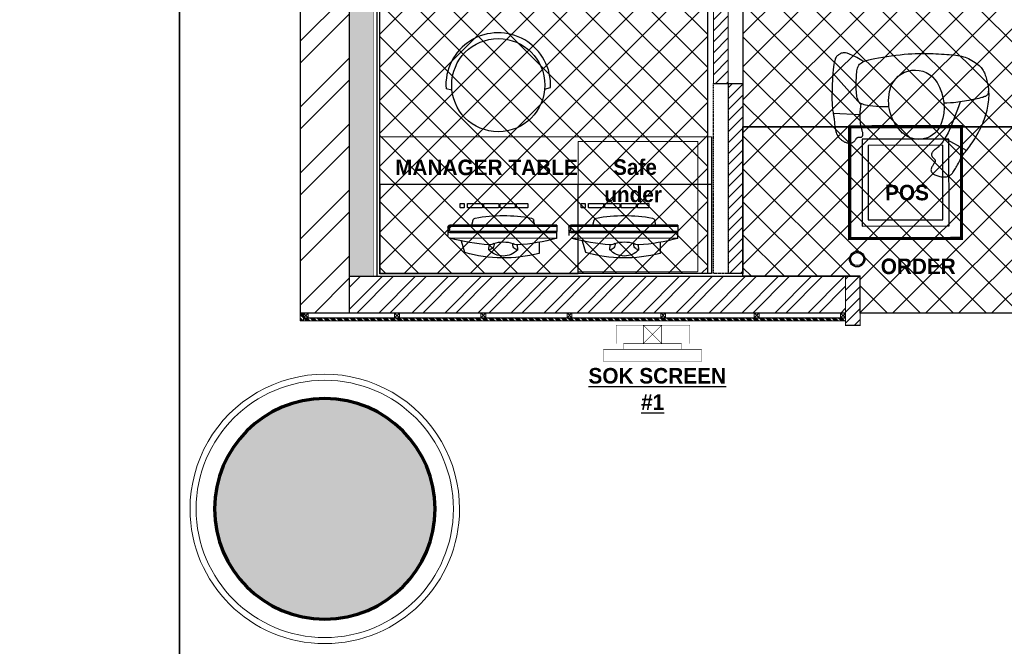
# Model space of a CAD drawing. Header units: millimetres. Extents: x -115221 to 194496, y -122556 to 375476.
# Tile 113 of 169: x 99043 to 103062, y 20191 to 22749. Entities that reach past the tile are written whole.
import ezdxf
from ezdxf import colors
from ezdxf.entities.mleader import LeaderData, LeaderLine
from ezdxf.math import Vec2, Vec3

# ---------------------------------------------------------------- set-up
doc = ezdxf.new("R2010")
doc.units = ezdxf.units.MM
for name, pattern in [('CONTINOUS', [0]), ('DASHED2', [0.375, 0.25, -0.125]), ('L1-1 08-30-2012$0$HIDDENX2', [0.75, 0.5, -0.25])]:
    doc.linetypes.add(name, pattern=pattern)
for name, color, linetype, lineweight in [('Ceiling', 6, 'Continuous', 13), ('DRAINAGE TEXT', 6, 'Continuous', 0), ('PARTITION LAYOUT', 36, 'CONTINOUS', 18)]:
    doc.layers.add(name, color=color, linetype=linetype, lineweight=lineweight)
for name, color, linetype in [('FUR R0', 8, 'Continuous'), ('WWDS CEILING', 8, 'Continuous'), ('WWDS FURNITURE LAYOUT', 8, 'Continuous')]:
    doc.layers.add(name, color=color, linetype=linetype)
doc.styles.add('ATTR', font='romans.shx', dxfattribs={"width": 0.8, "height": 0.699999})
doc.styles.add('har', font='GOTHICB.TTF')
doc.styles.get("Standard").update_dxf_attribs({"font": 'arial.ttf'})
pattern_1 = [(315.0047824, (-1707085.583, -2849989.469), (13.46925978, 13.47150849), []), (315.0047824, (-1707085.583, -2849993.959), (13.46925978, 13.47150849), []), (315.0047824, (-1707085.582, -2849998.449), (13.46925978, 13.47150849), []), (315.0047824, (-1707085.582, -2850002.94), (13.46925978, 13.47150849), [])]
pattern_2 = [(45, (-1707285.6, -2853039.39), (-67.351921, 67.351921), []), (135, (-1707285.6, -2853039.39), (-67.351921, -67.351921), [])]

# ---------------------------------------------------------------- blocks, each defined once
blk = doc.blocks.new('NIA_Break Line w Scale - 1-100-21829179-F_B-13 PLAN')
at = {"layer": 'FUR R0'}
for p, q in [((13290.8, 266.7), (7150.8, 266.7)), ((7150.8, 266.7), (13290.8, 266.7))]:
    blk.add_line(p, q, dxfattribs=at)
blk = doc.blocks.new('Person 8 Man Standing PV')
for p, q in [((-4.12, 10.99), (-3.78, 11.1)), ((-3.78, 11.1), (-3.43, 11.2)), ((-3.43, 11.2), (-3.09, 11.29)), ((-3.09, 11.29), (-2.75, 11.36)), ((-2.75, 11.36), (-2.42, 11.43)), ((-2.42, 11.43), (-2.09, 11.48)), ((-2.09, 11.48), (-1.76, 11.53)), ((-1.76, 11.53), (-1.43, 11.57)), ((-1.43, 11.57), (-1.11, 11.6)), ((-1.11, 11.6), (-0.78, 11.62)), ((-0.8, 11.13), (-0.86, 11.03)), ((-0.75, 11.22), (-0.8, 11.13)), ((-0.78, 11.62), (-0.45, 11.61)), ((-0.69, 11.29), (-0.75, 11.22)), ((-0.62, 11.35), (-0.69, 11.29)), ((-0.56, 11.4), (-0.62, 11.35)), ((-0.48, 11.44), (-0.56, 11.4)), ((-0.4, 11.47), (-0.48, 11.44)), ((-0.45, 11.61), (-0.08, 11.54)), ((-0.31, 11.49), (-0.4, 11.47)), ((-0.21, 11.51), (-0.31, 11.49)), ((-0.1, 11.52), (-0.21, 11.51)), ((0.03, 11.52), (-0.1, 11.52)), ((-0.08, 11.54), (-0.04, 11.52)), ((0.16, 11.52), (0.03, 11.52)), ((0.31, 11.52), (0.16, 11.52)), ((0.47, 11.5), (0.31, 11.52)), ((0.63, 11.48), (0.47, 11.5)), ((0.82, 11.46), (0.63, 11.48)), ((1.01, 11.42), (0.82, 11.46)), ((1.21, 11.38), (1.01, 11.42)), ((1.43, 11.33), (1.21, 11.38)), ((1.65, 11.28), (1.43, 11.33)), ((1.87, 11.22), (1.65, 11.28)), ((2.09, 11.15), (1.87, 11.22)), ((2.31, 11.09), (2.09, 11.15)), ((2.52, 11.01), (2.31, 11.09)), ((-7.67, 9.31), (-7.33, 9.52)), ((-7.33, 9.52), (-6.98, 9.72)), ((-6.98, 9.72), (-6.62, 9.91)), ((-6.62, 9.91), (-6.26, 10.1)), ((-6.26, 10.1), (-5.91, 10.28)), ((-5.91, 10.28), (-5.55, 10.44)), ((-5.55, 10.44), (-5.19, 10.6)), ((-5.19, 10.6), (-4.83, 10.74)), ((-4.83, 10.74), (-4.48, 10.87)), ((-4.48, 10.87), (-4.12, 10.99)), ((-1.24, 9.72), (-1.31, 9.42)), ((-1.18, 9.99), (-1.24, 9.72)), ((-1.12, 10.23), (-1.18, 9.99)), ((-1.07, 10.44), (-1.12, 10.23)), ((-1.02, 10.62), (-1.07, 10.44)), ((-0.96, 10.78), (-1.02, 10.62)), ((-0.91, 10.91), (-0.96, 10.78)), ((-0.86, 11.03), (-0.91, 10.91)), ((2.72, 10.94), (2.52, 11.01)), ((2.91, 10.86), (2.72, 10.94)), ((3.09, 10.78), (2.91, 10.86)), ((3.26, 10.69), (3.09, 10.78)), ((3.42, 10.59), (3.26, 10.69)), ((3.58, 10.48), (3.42, 10.59)), ((3.74, 10.35), (3.58, 10.48)), ((3.9, 10.2), (3.74, 10.35)), ((4.06, 10.03), (3.9, 10.2)), ((4.23, 9.84), (4.06, 10.03)), ((4.4, 9.62), (4.23, 9.84)), ((4.57, 9.39), (4.4, 9.62)), ((-9.73, 7.85), (-9.59, 7.96)), ((-9.59, 7.96), (-9.44, 8.08)), ((-9.53, 8.01), (-7.59, 4.55)), ((-9.44, 8.08), (-9.27, 8.21)), ((-9.27, 8.21), (-9.07, 8.36)), ((-9.07, 8.36), (-8.84, 8.53)), ((-8.84, 8.53), (-8.58, 8.71)), ((-8.58, 8.71), (-8.3, 8.9)), ((-8.3, 8.9), (-7.99, 9.1)), ((-7.99, 9.1), (-7.67, 9.31)), ((-1.57, 8.02), (-1.63, 7.66)), ((-1.5, 8.39), (-1.57, 8.02)), ((-1.44, 8.75), (-1.5, 8.39)), ((-1.37, 9.1), (-1.44, 8.75)), ((-1.31, 9.42), (-1.37, 9.1)), ((4.73, 9.14), (4.57, 9.39)), ((4.89, 8.88), (4.73, 9.14)), ((5.04, 8.61), (4.89, 8.88)), ((5.18, 8.34), (5.04, 8.61)), ((5.3, 8.06), (5.18, 8.34)), ((5.4, 7.78), (5.3, 8.06)), ((-12.42, 6.23), (-12.23, 6.34)), ((-12.23, 6.34), (-12.03, 6.46)), ((-12.03, 6.46), (-11.81, 6.58)), ((-11.81, 6.58), (-11.59, 6.7)), ((-11.59, 6.7), (-11.36, 6.82)), ((-11.36, 6.82), (-11.13, 6.95)), ((-11.13, 6.95), (-10.9, 7.07)), ((-10.9, 7.07), (-10.68, 7.2)), ((-10.68, 7.2), (-10.48, 7.31)), ((-10.48, 7.31), (-10.3, 7.43)), ((-10.3, 7.43), (-10.14, 7.53)), ((-10.14, 7.53), (-9.99, 7.64)), ((-9.99, 7.64), (-9.86, 7.74)), ((-9.86, 7.74), (-9.73, 7.85)), ((-2.55, 6.7), (-3.94, 6.2)), ((-1.75, 6.98), (-2.55, 6.7)), ((-1.8, 6.63), (-1.84, 6.29)), ((-1.75, 6.96), (-1.8, 6.63)), ((-1.69, 7.3), (-1.75, 6.96)), ((-1.63, 7.66), (-1.69, 7.3)), ((5.49, 7.5), (5.4, 7.78)), ((5.57, 7.22), (5.49, 7.5)), ((5.63, 6.92), (5.57, 7.22)), ((5.68, 6.62), (5.63, 6.92)), ((5.73, 6.3), (5.68, 6.62)), ((-13.76, 4.66), (-13.74, 4.81)), ((-13.74, 4.81), (-13.71, 4.95)), ((-13.71, 4.95), (-13.66, 5.08)), ((-13.66, 5.08), (-13.61, 5.2)), ((-13.61, 5.2), (-13.54, 5.32)), ((-13.54, 5.32), (-13.46, 5.42)), ((-13.46, 5.42), (-13.37, 5.53)), ((-13.37, 5.53), (-13.27, 5.63)), ((-13.27, 5.63), (-13.16, 5.73)), ((-13.16, 5.73), (-13.04, 5.82)), ((-13.04, 5.82), (-12.9, 5.92)), ((-12.9, 5.92), (-12.75, 6.02)), ((-12.75, 6.02), (-12.59, 6.13)), ((-12.59, 6.13), (-12.42, 6.23)), ((-7.25, 4.75), (-7.69, 4.49)), ((-6.69, 5.05), (-7.25, 4.75)), ((-5.97, 5.38), (-6.69, 5.05)), ((-5.07, 5.76), (-5.97, 5.38)), ((-3.94, 6.2), (-5.07, 5.76)), ((-1.94, 4.87), (-1.95, 4.37)), ((-1.91, 5.44), (-1.94, 4.87)), ((-1.88, 5.91), (-1.91, 5.44)), ((-1.84, 6.29), (-1.88, 5.91)), ((5.77, 5.96), (5.73, 6.3)), ((5.8, 5.61), (5.77, 5.96)), ((5.84, 5.23), (5.8, 5.61)), ((5.87, 4.83), (5.84, 5.23)), ((5.9, 4.42), (5.87, 4.83)), ((-13.77, 4.49), (-13.76, 4.66)), ((-13.76, 4.31), (-13.77, 4.49)), ((-13.75, 4.12), (-13.76, 4.31)), ((-13.73, 3.94), (-13.75, 4.12)), ((-13.7, 3.75), (-13.73, 3.94)), ((-13.66, 3.57), (-13.7, 3.75)), ((-13.61, 3.39), (-13.66, 3.57)), ((-13.56, 3.23), (-13.61, 3.39)), ((-13.51, 3.08), (-13.56, 3.23)), ((-9.12, 3.29), (-9.25, 3.14)), ((-8.98, 3.45), (-9.12, 3.29)), ((-8.8, 3.63), (-8.98, 3.45)), ((-8.6, 3.82), (-8.8, 3.63)), ((-8.35, 4.03), (-8.6, 3.82)), ((-8.05, 4.25), (-8.35, 4.03)), ((-7.69, 4.49), (-8.05, 4.25)), ((5.92, 3.99), (5.9, 4.42)), ((5.95, 3.54), (5.92, 3.99)), ((5.97, 3.09), (5.95, 3.54)), ((-13.45, 2.95), (-13.51, 3.08)), ((-13.39, 2.84), (-13.45, 2.95)), ((-13.33, 2.73), (-13.39, 2.84)), ((-13.26, 2.64), (-13.33, 2.73)), ((-13.19, 2.57), (-13.26, 2.64)), ((-13.12, 2.5), (-13.19, 2.57)), ((-13.04, 2.44), (-13.12, 2.5)), ((-12.97, 2.4), (-13.04, 2.44)), ((-12.89, 2.36), (-12.97, 2.4)), ((-12.81, 2.33), (-12.89, 2.36)), ((-12.72, 2.32), (-12.81, 2.33)), ((-12.64, 2.31), (-12.72, 2.32)), ((-12.55, 2.32), (-12.64, 2.31)), ((-12.45, 2.34), (-12.55, 2.32)), ((-12.36, 2.37), (-12.45, 2.34)), ((-12.26, 2.41), (-12.36, 2.37)), ((-12.15, 2.47), (-12.26, 2.41)), ((-12.05, 2.53), (-12.15, 2.47)), ((-11.94, 2.59), (-12.05, 2.53)), ((-11.84, 2.66), (-11.94, 2.59)), ((-11.74, 2.73), (-11.84, 2.66)), ((-11.64, 2.79), (-11.74, 2.73)), ((-11.55, 2.85), (-11.64, 2.79)), ((-11.47, 2.89), (-11.55, 2.85)), ((-11.4, 2.93), (-11.47, 2.89)), ((-11.33, 2.96), (-11.4, 2.93)), ((-11.26, 2.98), (-11.33, 2.96)), ((-11.2, 2.98), (-11.26, 2.98)), ((-11.15, 2.98), (-11.2, 2.98)), ((-11.09, 2.97), (-11.15, 2.98)), ((-11.04, 2.95), (-11.09, 2.97)), ((-10.99, 2.91), (-11.04, 2.95)), ((-10.94, 2.87), (-10.99, 2.91)), ((-10.89, 2.83), (-10.94, 2.87)), ((-10.84, 2.77), (-10.89, 2.83)), ((-10.78, 2.72), (-10.84, 2.77)), ((-10.73, 2.67), (-10.78, 2.72)), ((-10.68, 2.61), (-10.73, 2.67)), ((-10.62, 2.56), (-10.68, 2.61)), ((-10.56, 2.52), (-10.62, 2.56)), ((-10.5, 2.48), (-10.56, 2.52)), ((-10.43, 2.44), (-10.5, 2.48)), ((-10.37, 2.42), (-10.43, 2.44)), ((-10.3, 2.4), (-10.37, 2.42)), ((-10.23, 2.39), (-10.3, 2.4)), ((-10.16, 2.39), (-10.23, 2.39)), ((-10.09, 2.4), (-10.16, 2.39)), ((-10.02, 2.42), (-10.09, 2.4)), ((-9.94, 2.45), (-10.02, 2.42)), ((-9.87, 2.49), (-9.94, 2.45)), ((-9.79, 2.54), (-9.87, 2.49)), ((-9.71, 2.61), (-9.79, 2.54)), ((-9.63, 2.68), (-9.71, 2.61)), ((-9.54, 2.78), (-9.63, 2.68)), ((-9.45, 2.88), (-9.54, 2.78)), ((-9.35, 3), (-9.45, 2.88)), ((-9.25, 3.14), (-9.35, 3)), ((5.99, 2.64), (5.97, 3.09)), ((6, 2.18), (5.99, 2.64)), ((6.02, 1.72), (6, 2.18)), ((6.02, 1.25), (6.02, 1.72)), ((6, -0.24), (6.02, 0.28)), ((6.02, 0.77), (6.02, 1.25)), ((6.02, 0.28), (6.02, 0.77)), ((5.88, -1.98), (5.93, -1.36)), ((5.93, -1.36), (5.97, -0.78)), ((5.97, -0.78), (6, -0.24)), ((5.72, -3.33), (5.81, -2.64)), ((5.81, -2.64), (5.88, -1.98)), ((-2.56, -4.42), (-2.55, -4.86)), ((5.53, -4.74), (5.63, -4.04)), ((5.63, -4.04), (5.72, -3.33)), ((-2.55, -4.86), (-2.52, -5.71)), ((-2.52, -5.71), (-2.48, -6.42)), ((5.2, -6.67), (5.31, -6.07)), ((5.31, -6.07), (5.42, -5.42)), ((5.42, -5.42), (5.53, -4.74)), ((-2.48, -6.42), (-2.43, -7)), ((-2.43, -7), (-2.37, -7.47)), ((-2.37, -7.47), (-2.32, -7.85)), ((-2.32, -7.85), (-2.25, -8.16)), ((4.87, -8.04), (4.98, -7.66)), ((4.98, -7.66), (5.09, -7.2)), ((5.09, -7.2), (5.2, -6.67)), ((-7.45, -9.47), (-7.43, -9.42)), ((-7.43, -9.42), (-7.41, -9.37)), ((-7.41, -9.37), (-7.4, -9.32)), ((-7.4, -8.96), (-7.38, -8.91)), ((-7.4, -9.03), (-7.4, -8.96)), ((-7.39, -9.09), (-7.4, -9.03)), ((-7.4, -9.32), (-7.39, -9.26)), ((-7.39, -8.85), (-7.37, -8.8)), ((-7.38, -8.91), (-7.39, -8.85)), ((-7.39, -9.15), (-7.39, -9.09)), ((-7.39, -9.21), (-7.39, -9.15)), ((-7.39, -9.26), (-7.39, -9.21)), ((-7.37, -8.8), (-7.34, -8.75)), ((-7.34, -8.75), (-7.31, -8.71)), ((-7.31, -8.71), (-7.26, -8.67)), ((-7.26, -8.67), (-7.2, -8.64)), ((-7.2, -8.64), (-7.14, -8.62)), ((-7.14, -8.62), (-7.06, -8.61)), ((-7.06, -8.61), (-6.97, -8.6)), ((-6.97, -8.6), (-6.88, -8.6)), ((-6.88, -8.6), (-6.78, -8.61)), ((-6.78, -8.61), (-6.67, -8.63)), ((-6.67, -8.63), (-6.55, -8.66)), ((-6.55, -8.66), (-6.41, -8.69)), ((-6.41, -8.69), (-6.26, -8.73)), ((-6.26, -8.73), (-6.1, -8.77)), ((-6.1, -8.77), (-5.91, -8.81)), ((-5.91, -8.81), (-5.71, -8.86)), ((-5.71, -8.86), (-5.48, -8.91)), ((-5.48, -8.91), (-5.22, -8.96)), ((-5.22, -8.96), (-4.9, -9)), ((-4.9, -9), (-4.5, -9.03)), ((-4.5, -9.03), (-4, -9.03)), ((-4, -9.03), (-3.35, -9.01)), ((-3.55, -13.36), (-3.77, -9.02)), ((-3.35, -9.01), (-2.55, -8.95)), ((-2.55, -8.95), (-2.01, -8.89)), ((-2.25, -8.16), (-2.19, -8.4)), ((-2.19, -8.4), (-2.13, -8.61)), ((-2.17, -8.91), (2.88, -13.39)), ((-2.13, -8.61), (-2.07, -8.77)), ((-2.07, -8.77), (-2.01, -8.91)), ((-2.01, -8.91), (-1.94, -9.01)), ((-1.94, -9.01), (-1.87, -9.1)), ((-1.87, -9.1), (-1.8, -9.17)), ((-1.8, -9.17), (-1.72, -9.23)), ((-1.72, -9.23), (-1.64, -9.28)), ((-1.64, -9.28), (-1.56, -9.33)), ((-1.56, -9.33), (-1.46, -9.38)), ((-1.46, -9.38), (-1.35, -9.43)), ((-1.35, -9.43), (-1.22, -9.47)), ((3.46, -9.51), (3.66, -9.46)), ((3.66, -9.46), (3.84, -9.39)), ((3.84, -9.39), (4.01, -9.32)), ((4.01, -9.32), (4.16, -9.23)), ((4.16, -9.23), (4.29, -9.12)), ((4.29, -9.12), (4.42, -8.98)), ((4.42, -8.98), (4.54, -8.82)), ((4.54, -8.82), (4.66, -8.61)), ((4.66, -8.61), (4.77, -8.35)), ((4.72, -8.47), (4.9, -8.77)), ((4.77, -8.35), (4.87, -8.04)), ((4.9, -8.77), (5.37, -9.59)), ((-8.36, -10.63), (-8.34, -10.53)), ((-8.36, -10.73), (-8.36, -10.63)), ((-8.36, -10.84), (-8.36, -10.73)), ((-8.34, -10.94), (-8.36, -10.84)), ((-8.34, -10.53), (-8.32, -10.44)), ((-8.32, -11.05), (-8.34, -10.94)), ((-8.32, -10.44), (-8.29, -10.34)), ((-8.29, -10.34), (-8.26, -10.25)), ((-8.26, -10.25), (-8.21, -10.17)), ((-8.21, -10.17), (-8.16, -10.09)), ((-8.16, -10.09), (-8.1, -10.02)), ((-8.1, -10.02), (-8.04, -9.96)), ((-8.04, -9.96), (-7.97, -9.9)), ((-7.97, -9.9), (-7.9, -9.84)), ((-7.9, -9.84), (-7.82, -9.79)), ((-7.82, -9.79), (-7.75, -9.74)), ((-7.75, -9.74), (-7.68, -9.7)), ((-7.68, -9.7), (-7.62, -9.65)), ((-7.62, -9.65), (-7.56, -9.61)), ((-7.56, -9.61), (-7.52, -9.56)), ((-7.52, -9.56), (-7.48, -9.52)), ((-7.48, -9.52), (-7.45, -9.47)), ((-1.22, -9.47), (-1.07, -9.51)), ((-1.07, -9.51), (-0.88, -9.55)), ((-0.88, -9.55), (-0.67, -9.58)), ((-0.67, -9.58), (-0.41, -9.61)), ((-0.41, -9.61), (-0.11, -9.63)), ((-0.11, -9.63), (0.22, -9.65)), ((0.22, -9.65), (0.58, -9.66)), ((0.58, -9.66), (0.95, -9.66)), ((0.95, -9.66), (1.33, -9.66)), ((1.33, -9.66), (1.7, -9.65)), ((1.7, -9.65), (2.06, -9.64)), ((2.06, -9.64), (2.4, -9.63)), ((2.4, -9.63), (2.71, -9.61)), ((2.71, -9.61), (2.98, -9.58)), ((2.98, -9.58), (3.23, -9.55)), ((3.23, -9.55), (3.46, -9.51)), ((5.37, -9.59), (5.7, -10.24)), ((5.7, -10.24), (5.92, -10.73)), ((5.92, -10.73), (6.05, -11.11)), ((-8.3, -11.16), (-8.32, -11.05)), ((-8.26, -11.26), (-8.3, -11.16)), ((-8.22, -11.37), (-8.26, -11.26)), ((-8.17, -11.48), (-8.22, -11.37)), ((-8.12, -11.58), (-8.17, -11.48)), ((-8.06, -11.69), (-8.12, -11.58)), ((-8, -11.8), (-8.06, -11.69)), ((-7.93, -11.9), (-8, -11.8)), ((-7.86, -12), (-7.93, -11.9)), ((-7.78, -12.1), (-7.86, -12)), ((-7.69, -12.2), (-7.78, -12.1)), ((-7.59, -12.3), (-7.69, -12.2)), ((-7.49, -12.39), (-7.59, -12.3)), ((-7.38, -12.48), (-7.49, -12.39)), ((-7.26, -12.57), (-7.38, -12.48)), ((-7.13, -12.65), (-7.26, -12.57)), ((5.71, -12.62), (5.62, -12.71)), ((5.79, -12.52), (5.71, -12.62)), ((5.87, -12.42), (5.79, -12.52)), ((5.93, -12.31), (5.87, -12.42)), ((5.99, -12.19), (5.93, -12.31)), ((6.04, -12.06), (5.99, -12.19)), ((6.08, -11.92), (6.04, -12.06)), ((6.05, -11.11), (6.12, -11.39)), ((6.11, -11.77), (6.08, -11.92)), ((6.13, -11.6), (6.11, -11.77)), ((6.12, -11.39), (6.13, -11.6)), ((-6.99, -12.73), (-7.13, -12.65)), ((-6.84, -12.8), (-6.99, -12.73)), ((-6.67, -12.87), (-6.84, -12.8)), ((-6.48, -12.93), (-6.67, -12.87)), ((-6.28, -12.98), (-6.48, -12.93)), ((-6.07, -13.03), (-6.28, -12.98)), ((-5.83, -13.06), (-6.07, -13.03)), ((-5.59, -13.1), (-5.83, -13.06)), ((-5.35, -13.12), (-5.59, -13.1)), ((-5.11, -13.15), (-5.35, -13.12)), ((-4.87, -13.17), (-5.11, -13.15)), ((-4.65, -13.19), (-4.87, -13.17)), ((-4.43, -13.21), (-4.65, -13.19)), ((-4.24, -13.24), (-4.43, -13.21)), ((-4.06, -13.26), (-4.24, -13.24)), ((-3.9, -13.29), (-4.06, -13.26)), ((-3.74, -13.32), (-3.9, -13.29)), ((-3.58, -13.35), (-3.74, -13.32)), ((-3.42, -13.38), (-3.58, -13.35)), ((-3.25, -13.41), (-3.42, -13.38)), ((-3.07, -13.44), (-3.25, -13.41)), ((-2.88, -13.47), (-3.07, -13.44)), ((-2.66, -13.49), (-2.88, -13.47)), ((-2.42, -13.51), (-2.66, -13.49)), ((-2.15, -13.53), (-2.42, -13.51)), ((-1.83, -13.54), (-2.15, -13.53)), ((-1.47, -13.55), (-1.83, -13.54)), ((-1.07, -13.55), (-1.47, -13.55)), ((-0.6, -13.55), (-1.07, -13.55)), ((-0.08, -13.54), (-0.6, -13.55)), ((0.49, -13.52), (-0.08, -13.54)), ((1.08, -13.5), (0.49, -13.52)), ((1.68, -13.47), (1.08, -13.5)), ((2.28, -13.44), (1.68, -13.47)), ((2.85, -13.39), (2.28, -13.44)), ((3.38, -13.35), (2.85, -13.39)), ((3.85, -13.29), (3.38, -13.35)), ((4.25, -13.24), (3.85, -13.29)), ((4.58, -13.18), (4.25, -13.24)), ((4.86, -13.11), (4.58, -13.18)), ((5.08, -13.04), (4.86, -13.11)), ((5.25, -12.96), (5.08, -13.04)), ((5.4, -12.88), (5.25, -12.96)), ((5.52, -12.8), (5.4, -12.88)), ((5.62, -12.71), (5.52, -12.8))]:
    blk.add_line(p, q)
for centre, radius, start, end in [((-3.93, 0.36), 3.82, 109.3675, 222.8739), ((-2.64, -3.33), 7.73, 58.8919, 109.3675), ((-0.77, -0.24), 4.13, 286.3643, 58.8919), ((-1.59, 2.54), 7.02, 222.8739, 286.3643)]:
    blk.add_arc(centre, radius, start, end)
at = {"style": 'ATTR', "width": 0.8, "flags": 9}
blk.add_attdef('ESTCODE', (0, 0), '', height=0.00629, dxfattribs=at)
blk = doc.blocks.new('CHAIR')
at = {"layer": 'FUR R0'}
for p, q in [((-7.22, 7.96), (-7.47, 8.98)), ((-7.22, -7.96), (-7.47, -8.98))]:
    blk.add_line(p, q, dxfattribs=at)
blk.add_circle((-8, 0), 8, dxfattribs=at)
blk.add_arc((-8, 0), 9, 86.5962, 273.4038, dxfattribs=at)
blk = doc.blocks.new('pc1')
for p, q in [((-15103.64, 8174.24), (-15108.17, 8157.68)), ((-15102.79, 8174.01), (-15107.33, 8157.45)), ((-15101.59, 8173.71), (-15103.64, 8174.24)), ((-15102.57, 8173.91), (-15107.09, 8157.42)), ((-15101.81, 8173.78), (-15106.37, 8157.15)), ((-15101.72, 8173.67), (-15106.22, 8157.25)), ((-15101.59, 8173.71), (-15106.14, 8157.09)), ((-15104.99, 8171.71), (-15106.73, 8172.15)), ((-15102.52, 8170.31), (-15101.8, 8169.9)), ((-15107.07, 8168.69), (-15106.33, 8168.44)), ((-15108.3, 8164.2), (-15107.54, 8164.05)), ((-15109.76, 8160.6), (-15108.11, 8159.59)), ((-15105.21, 8160.5), (-15104.39, 8160.48)), ((-15106.53, 8156.87), (-15107.83, 8157.23)), ((-15106.46, 8157.09), (-15106.92, 8157.22))]:
    blk.add_line(p, q)
for points in [[(-15099.92, 8166.59), (-15099.47, 8168.23, 0.414214), (-15099.52, 8168.31), (-15100.05, 8168.45, 0.414214), (-15100.13, 8168.41), (-15100.58, 8166.77, 0.414214), (-15100.54, 8166.69), (-15100, 8166.55, 0.414214)], [(-15100.63, 8164.03), (-15100.02, 8166.23, 0.414214), (-15100.06, 8166.31), (-15100.6, 8166.46, 0.414214), (-15100.68, 8166.41), (-15101.28, 8164.21, 0.414214), (-15101.24, 8164.13), (-15100.7, 8163.98, 0.414214)], [(-15101.32, 8161.49), (-15100.72, 8163.7, 0.414214), (-15100.76, 8163.78), (-15101.3, 8163.92, 0.414214), (-15101.37, 8163.88), (-15101.98, 8161.67, 0.414214), (-15101.93, 8161.6), (-15101.4, 8161.45, 0.414214)], [(-15102.01, 8158.96), (-15101.41, 8161.17, 0.414214), (-15101.45, 8161.24), (-15101.99, 8161.39, 0.414214), (-15102.07, 8161.35), (-15102.67, 8159.14, 0.414214), (-15102.63, 8159.06), (-15102.09, 8158.92, 0.414214)], [(-15102.33, 8157.83), (-15102.19, 8158.33, 0.414214), (-15102.23, 8158.41), (-15102.77, 8158.56, 0.414214), (-15102.84, 8158.51), (-15102.98, 8158.01, 0.414214), (-15102.94, 8157.93), (-15102.4, 8157.78, 0.414214)]]:
    blk.add_lwpolyline(points, format="xyb", close=True)
for centre, radius, start, end in [((-15075.46, 8157.62), 32.71, 149.4537, 160.6818), ((-15087.06, 8160.8), 22.7, 150.0051, 180.4996), ((-15126.58, 8171.63), 25.11, 334.3022, 355.0389), ((-15102.03, 8169.5), 0.466, 355.0389, 60.6137), ((-15105.59, 8165.87), 3.18, 117.6696, 211.6715), ((-15111.4, 8167.47), 5.11, 327.3994, 1.9418), ((-15106.23, 8168.5), 0.856, 166.5424, 265.9155), ((-15105.17, 8168.09), 1.21, 163.5507, 202.0011), ((-15107.48, 8163.95), 0.856, 63.4257, 162.7987), ((-15106.36, 8163.75), 1.21, 127.34, 165.7905), ((-15075.46, 8157.62), 32.71, 168.6593, 179.8874), ((-15104.38, 8160.94), 0.466, 268.7275, 334.3022), ((-15106.86, 8157.45), 0.466, 179.8874, 254.6706), ((-15106.86, 8157.45), 0.234, 186.1875, 254.6706), ((-15106.44, 8157.17), 0.311, 254.6706, 344.6706), ((-15106.4, 8157.27), 0.182, 249.7543, 355.0869), ((-15106.44, 8157.17), 0.0791, 254.6706, 344.6706)]:
    blk.add_arc(centre, radius, start, end)
blk = doc.blocks.new('WOODEN BLOCK')
at = {"layer": 'PARTITION LAYOUT', "color": 8, "linetype": 'Continuous', "lineweight": 0, "ltscale": 8}
for p, q in [((1004420.85, -614217.11), (1004419.25, -614218.71)), ((1004419.25, -614217.11), (1004420.85, -614218.71))]:
    blk.add_line(p, q, dxfattribs=at)
blk.add_lwpolyline([(1004419.25, -614217.11), (1004420.85, -614217.11), (1004420.85, -614218.71), (1004419.25, -614218.71)], close=True, dxfattribs=at)
blk = doc.blocks.new('FUR R0')
at = {"layer": 'WWDS FURNITURE LAYOUT'}
h = blk.add_hatch(color=8, dxfattribs=at)
h.dxf.hatch_style = 1
h.paths.add_polyline_path([(-8699.5, -40.1), (-8700, -40.1), (-8700, -5900.5), (-8800, -5900.5), (-8800, 59.9), (-8700.5, 59.9)])
h = blk.add_hatch(dxfattribs=at)
h.set_pattern_fill('ANSI32', color=8, scale=20, angle=180)
h.set_pattern_definition([(225, (1670971.06, 2824817.45), (134.703842, -134.703842), []), (225, (1670881.26, 2824817.45), (134.703842, -134.703842), [])])
h.paths.add_polyline_path([(-8800, -3120.3), (-9000, -3120.3), (-9000, -6050.5), (-8800, -6050.5)])
h = blk.add_hatch(dxfattribs=at)
h.set_pattern_fill('ANSI31', color=8, scale=10)
h.set_pattern_definition([(45, (-1679864.62, -2828044.47), (-22.4506403, 22.4506403), [])])
h.paths.add_polyline_path([(-7253.6, -4332.7), (-7313.6, -4332.7), (-7313.6, -5113.9), (-7253.6, -5113.9)])
h = blk.add_hatch(dxfattribs=at)
h.set_pattern_fill('ANSI31', color=8, scale=10)
h.set_pattern_definition([(45, (-1679804.62, -2828906.25), (-22.4506403, 22.4506403), [])])
h.paths.add_polyline_path([(-7193.6, -5113.9), (-7253.6, -5113.9), (-7253.6, -5888.5), (-7193.6, -5888.5)])
h = blk.add_hatch(dxfattribs=at)
h.set_pattern_fill('ANSI32', color=8, scale=10, angle=180)
h.set_pattern_definition([(225, (1979671.92, 2798471.85), (67.351921, -67.351921), []), (225, (1979627.02, 2798471.85), (67.351921, -67.351921), [])])
h.paths.add_polyline_path([(-6775, -5900.5), (-8800, -5900.5), (-8800, -6050.5), (-6775, -6050.5)])
h = blk.add_hatch(dxfattribs=at)
h.set_pattern_fill('ANSI31', color=8, scale=10)
h.set_pattern_definition([(45, (-1679326.038, -2828969.47), (-22.4506403, 22.4506403), [])])
h.paths.add_polyline_path([(-6715, -5900.5), (-6775, -5900.5), (-6775, -6100.5), (-6715, -6100.5)])
at = {"layer": 'WWDS FURNITURE LAYOUT', "linetype": 'Continuous', "lineweight": 0, "ltscale": 8, "transparency": 33554687}
h = blk.add_hatch(dxfattribs=at)
h.set_pattern_fill('ANSI34', color=8, angle=630.0048)
h.set_pattern_definition(pattern_1)
h.paths.add_polyline_path([(-8999.9, -6050.5), (-8999.9, -6083), (-8987.5, -6083), (-8987.5, -6050.5)])
h = blk.add_hatch(dxfattribs=at)
h.set_pattern_fill('ANSI34', color=8, angle=630.0048)
h.set_pattern_definition(pattern_1)
h.paths.add_polyline_path([(-8987.5, -6083), (-8987.5, -6070.5), (-6775, -6070.5), (-6775, -6083)])
at = {"layer": 'WWDS FURNITURE LAYOUT'}
blk.add_hatch(color=8, dxfattribs=at).paths.add_polyline_path([(-8862.8, -6401.6), (-8937.2, -6401.6), (-9012.1, -6414.4), (-9080.8, -6438), (-9146.1, -6473.4), (-9204.8, -6519), (-9255.1, -6573.7), (-9295.8, -6635.9), (-9325.6, -6704), (-9343.9, -6776), (-9350, -6850.1), (-9343.9, -6924.1), (-9325.6, -6996.2), (-9295.8, -7064.3), (-9255.1, -7126.5), (-9204.8, -7181.2), (-9146.1, -7226.8), (-9080.8, -7262.2), (-9010.5, -7286.3), (-8937.2, -7298.5), (-8862.8, -7298.5), (-8789.5, -7286.3), (-8719.2, -7262.2), (-8653.9, -7226.8), (-8595.2, -7181.2), (-8544.9, -7126.5), (-8504.2, -7064.3), (-8474.4, -6996.2), (-8456.1, -6924.1), (-8450, -6850.1), (-8456.1, -6776), (-8474.4, -6704), (-8504.2, -6635.9), (-8544.9, -6573.7), (-8595.2, -6519), (-8653.9, -6473.4), (-8719.2, -6438), (-8789.5, -6413.8)])
at = {"layer": 'WWDS FURNITURE LAYOUT', "color": 8}
blk.add_lwpolyline([(-7335.4, 604.9), (-7188, 604.9), (-7188, 97.6), (-6841.9, 97.6), (-6841.9, -907.4), (-5212.6, -907.4), (-5212.6, -234.4), (-5074.8, -234.4), (-5074.8, -907.4), (-4040.6, -907.4), (-4040.6, -1045.2), (-6979.7, -1045.2), (-6979.7, -52.1), (-8688, -52.1), (-8688, -3702.7), (-7764.6, -3702.7), (-7764.6, -3840.5), (-8688, -3840.5), (-8688, -5900.5), (-6775, -5900.5)], dxfattribs=at)
for points, const_width in [([(-8699.5, -40.1), (-8700, -40.1), (-8700, -5900.5), (-8800, -5900.5), (-8800, 59.9), (-8700.5, 59.9)], 2), ([(-8800, -3120.3), (-9000, -3120.3), (-9000, -6050.5), (-8800, -6050.5)], 5), ([(-7253.6, -4332.7), (-7313.6, -4332.7), (-7313.6, -5113.9), (-7253.6, -5113.9)], 5), ([(-7193.6, -5113.9), (-7253.6, -5113.9), (-7253.6, -5888.5), (-7193.6, -5888.5)], 5), ([(-6775, -5900.5), (-8800, -5900.5), (-8800, -6050.5), (-6775, -6050.5)], 5), ([(-6715, -5900.5), (-6775, -5900.5), (-6775, -6100.5), (-6715, -6100.5)], 5), ([(-7710.5, -6100.5), (-7710.5, -6175.5), (-7410.5, -6175.5), (-7410.5, -6100.5)], 1), ([(-7600, -6100.5), (-7525, -6100.5), (-7525, -6175.5), (-7600, -6175.5)], 2), ([(-7444, -6175.5), (-7444, -6198.5), (-7681, -6198.5), (-7681, -6175.5)], 2), ([(-7762.5, -6198.5), (-7762.5, -6248.5), (-7362.5, -6248.5), (-7362.5, -6198.5)], 2)]:
    blk.add_lwpolyline(points, close=True, dxfattribs=dict(at, const_width=const_width))
at = {"layer": 'WWDS FURNITURE LAYOUT', "color": 8, "linetype": 'DASHED2', "ltscale": 20}
blk.add_lwpolyline([(-7313.6, -5113.9), (-7253.6, -5113.9), (-7253.6, -5888.5), (-7313.6, -5888.5)], close=True, dxfattribs=at)
at = {"layer": 'WWDS FURNITURE LAYOUT', "color": 8}
for points in [[(-3470, -5289.8), (-3470, -6050.5), (-6715, -6050.5), (-6715, -5900.5), (-7193.6, -5900.5), (-7193.6, -5289.8)], [(-7866, -5526.7), (-8676, -5525.7), (-8676, -5888.5), (-7866, -5888.5)]]:
    blk.add_lwpolyline(points, close=True, dxfattribs=at)
at = {"layer": 'WWDS FURNITURE LAYOUT', "color": 8, "ltscale": 0.5, "const_width": 12.7, "elevation": 0}
blk.add_lwpolyline([(-6301.8, -5289.8), (-6757.8, -5290), (-6757.7, -5746), (-6301.7, -5745.8)], close=True, dxfattribs=at)
at = {"layer": 'WWDS FURNITURE LAYOUT', "color": 8, "ltscale": 50}
blk.add_lwpolyline([(-8676, -5330.5), (-7322, -5331.2), (-7322, -5888.5), (-8676, -5888.5)], close=True, dxfattribs=at)
at = {"layer": 'WWDS FURNITURE LAYOUT', "color": 8, "ltscale": 12, "elevation": -1601.4}
for points in [[(-6352.5, -5340.5), (-6707.1, -5340.6), (-6707, -5695.3), (-6352.4, -5695.2)], [(-6352.5, -5340.5), (-6707.1, -5340.6), (-6707, -5695.3), (-6352.4, -5695.2)], [(-6377.8, -5365.9), (-6681.8, -5366), (-6681.7, -5670), (-6377.7, -5669.9)]]:
    blk.add_lwpolyline(points, close=True, dxfattribs=at)
at = {"layer": 'WWDS FURNITURE LAYOUT', "color": 8, "linetype": 'DASHED2', "lineweight": 0}
blk.add_lwpolyline([(-7377, -5350), (-7865.8, -5349.7), (-7866, -5882.1), (-7377, -5882.4)], close=True, dxfattribs=at)
at = {"layer": 'WWDS FURNITURE LAYOUT', "color": 8, "linetype": 'L1-1 08-30-2012$0$HIDDENX2', "lineweight": 30, "ltscale": 5, "const_width": 5.08}
blk.add_lwpolyline([(-8676, -5525.5), (-7322, -5525.5)], dxfattribs=at)
at = {"layer": 'WWDS FURNITURE LAYOUT', "color": 8, "linetype": 'Continuous', "lineweight": 0, "ltscale": 8, "transparency": 33554687}
for points in [[(-8999.9, -6050.5), (-8999.9, -6083), (-8987.5, -6083), (-8987.5, -6050.5)], [(-8987.5, -6083), (-8987.5, -6070.5), (-6775, -6070.5), (-6775, -6083)]]:
    blk.add_lwpolyline(points, close=True, dxfattribs=at)
at = {"layer": 'WWDS FURNITURE LAYOUT', "color": 8, "ltscale": 3, "transparency": 33554687}
blk.add_lwpolyline([(-6775, -6050.5), (-8987.5, -6050.5), (-8987.5, -6070.5), (-6775, -6070.5)], close=True, dxfattribs=at)
at = {"layer": 'WWDS FURNITURE LAYOUT', "color": 8, "const_width": 2}
for points in [[(-7525, -6175.5), (-7600, -6100.5)], [(-7525, -6100.5), (-7600, -6175.5)]]:
    blk.add_lwpolyline(points, dxfattribs=at)
at = {"layer": 'WWDS FURNITURE LAYOUT', "color": 8, "lineweight": 15}
blk.add_lwpolyline([(-9450, -6850.6, 0.999308), (-8350, -6850.6, 1.000692)], format="xyb", close=True, dxfattribs=at)
at = {"layer": 'WWDS FURNITURE LAYOUT', "color": 8, "ltscale": 12}
for radius in [31.7, 26.6]:
    blk.add_circle((-6727.3, -5830.4, 0), radius, dxfattribs=at)
at = {"layer": 'WWDS FURNITURE LAYOUT', "color": 8, "lineweight": 9}
blk.add_circle((-8900, -6850.2), 525, dxfattribs=at)
at = {"layer": 'WWDS FURNITURE LAYOUT', "color": 8, "lineweight": 70}
for start, end in [(0, 180), (180, 0)]:
    blk.add_arc((-8900, -6850.1), 450, start, end, dxfattribs=at)
at = {"layer": 'WWDS FURNITURE LAYOUT', "color": 8, "rotation": 270}
blk.add_blockref('NIA_Break Line w Scale - 1-100-21829179-F_B-13 PLAN', (-9760, 4417.3), dxfattribs=at)
at = {"layer": 'WWDS FURNITURE LAYOUT', "color": 8, "linetype": 'DASHED2', "xscale": 23.75000000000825, "yscale": 23.75000000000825, "zscale": 23.75000000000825, "rotation": 270.7292639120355}
blk.add_blockref('CHAIR', (-8189.7, -5310.2), dxfattribs=at)
at = {"layer": 'WWDS FURNITURE LAYOUT', "color": 8, "ltscale": 10, "extrusion": (0, 0, -1), "xscale": 25.4759216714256, "yscale": 25.4759216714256, "zscale": -25.4759216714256, "rotation": 89.98102901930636}
blk.add_blockref('Person 8 Man Standing PV', (6484.9, -5144.1, 0), dxfattribs=at)
at = {"layer": 'WWDS FURNITURE LAYOUT', "color": 8, "xscale": -25.33333333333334, "yscale": 25.33333333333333, "zscale": 25.33333333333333, "rotation": 254.6180777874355}
for p in [(-106124.7, 418102.3), (-105630.7, 418102.3)]:
    blk.add_blockref('pc1', p, dxfattribs=at)
at = {"layer": 'WWDS FURNITURE LAYOUT', "color": 8, "linetype": 'Continuous', "lineweight": 0, "transparency": 33554687, "xscale": -12.50000004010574, "yscale": 12.50000004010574, "zscale": 12.50000004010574, "rotation": 270.00478241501}
for p in [(7669794.3, -12560670.2), (7670166.4, -12560670.2, 0), (7670518.5, -12560670), (7670870.6, -12560669.6, 0), (7671252.7, -12560670.1), (7671634.7, -12560669.9, 0), (7671986.8, -12560670.2)]:
    blk.add_blockref('WOODEN BLOCK', p, dxfattribs=at)
at = {"layer": 'WWDS FURNITURE LAYOUT', "color": 8, "style": 'har'}
for s, height, rotation, p in [('MANAGER TABLE', 63.5, 359.9978, (-8613, -5487.6)), ('Safe', 63.33, 359.949, (-7723.6, -5486.4)), ('under', 63.33, 359.949, (-7759.4, -5597.8)), ('POS', 63.33, 0.019, (-6613.2, -5590.5, 0)), ('ORDER', 63.33, 0.0187, (-6630.9, -5891.6, 50.1)), ('%%USOK SCREEN', 63.5, 0, (-7824, -6338.3, 0)), ('%%U#1', 63.5, 0, (-7609.3, -6445.8, 0))]:
    blk.add_text(s, height=height, rotation=rotation, dxfattribs=at).set_placement(p)
blk = doc.blocks.new('A$C2c19c177')
at = {"layer": 'Ceiling', "transparency": 33554687}
h = blk.add_hatch(dxfattribs=at)
h.set_pattern_fill('ANSI37', color=8, scale=30)
h.set_pattern_definition(pattern_2)
h.paths.add_polyline_path([(-5757.4, -7518.1), (-5557.4, -7518.1), (-5557.4, -7717.3), (-5757.4, -7717.3)], flags=16)
h.paths.add_polyline_path([(-7393.6, -8339.7), (-7393.6, -7382.6), (-7375.6, -7382.6), (-7375.6, -6961.9), (-4640.9, -6961.9), (-4640.9, -7118.1), (-2811.5, -7118.1), (-2811.5, -6379.3), (-150, -6379.4), (-150, -6401.3), (-3187.9, -8950.4), (-3610, -8950.5), (-3610, -8339.7)])
h = blk.add_hatch(dxfattribs=at)
h.set_pattern_fill('ANSI37', color=8, scale=30)
h.set_pattern_definition(pattern_2)
h.paths.add_polyline_path([(-8876, -6902.4), (-8002.6, -6902.4), (-8002.6, -7123.6), (-7537.4, -7123.6), (-7537.4, -8938.4), (-8876, -8938.4)])
h = blk.add_hatch(dxfattribs=at)
h.set_pattern_fill('ANSI37', color=8, scale=30)
h.set_pattern_definition(pattern_2)
h.paths.add_polyline_path([(-7393.6, -8339.7), (-3610, -8339.7), (-3610, -9100.4), (-6915, -9100.4), (-6915, -8950.4), (-7393.6, -8950.4)])
at = {"layer": 'Ceiling', "color": 8, "transparency": 33554687}
for points, const_width in [([(-7393.6, -8339.7), (-7393.6, -7382.6), (-7375.6, -7382.6), (-7375.6, -6961.9), (-4640.9, -6961.9), (-4640.9, -7118.1), (-2811.5, -7118.1), (-2811.5, -6379.3), (-150, -6379.4), (-150, -6401.3), (-3187.9, -8950.4), (-3610, -8950.5), (-3610, -8339.7)], 5), ([(-8876, -6902.4), (-8002.6, -6902.4), (-8002.6, -7123.6), (-7537.4, -7123.6), (-7537.4, -8938.4), (-8876, -8938.4)], 5), ([(-7393.6, -8339.7), (-3610, -8339.7), (-3610, -9100.4), (-6915, -9100.4), (-6915, -8950.4), (-7393.6, -8950.4)], 0.5)]:
    blk.add_lwpolyline(points, close=True, dxfattribs=dict(at, const_width=const_width))

msp = doc.modelspace()

# ---------------------------------------------------------------- block references
at = {"layer": 'WWDS CEILING'}
msp.add_blockref('A$C2c19c177', (109388.5, 30652.5), dxfattribs=at)
at = {"layer": 'WWDS FURNITURE LAYOUT'}
msp.add_blockref('FUR R0', (109188.4, 27602.5), dxfattribs=at)

# ---------------------------------------------------------------- next in the draw order: leaders
at = {"layer": 'DRAINAGE TEXT', "color": 250}
ml = msp.add_multileader_mtext('Standard', dxfattribs=at)
ml.set_content('{\\fArial|b1|i0|c0|p34;\\C1;TRAP\\P DOOR}', color=250)
ml.set_leader_properties(color=7)
ml.build(insert=Vec2(0, 0))
ml.multileader.update_dxf_attribs({"dogleg_length": 4.13, "arrow_head_size": 101.6})
ctx = ml.context
ctx.base_point, ctx.char_height, ctx.arrow_head_size, ctx.landing_gap_size, ctx.plane_origin = Vec3(101448.4, 27199.8), 101.6, 101.6, 2.29, Vec3(98826.2, 27990.9)
ctx.text_align_type = 1
notes = []
notes.append((ctx, [(0, (0, 0, 0), (0, 0), (1, 0), 1, [])]))
ctx.mtext.insert, ctx.mtext.width, ctx.mtext.alignment, ctx.mtext.flow_direction = Vec3(101682.9, 27251.5), 465.493, 2, 5
ctx.mtext.has_bg_fill, ctx.mtext.bg_color, ctx.mtext.bg_scale_factor, ctx.mtext.bg_transparency, ctx.mtext.use_window_bg_color = 1, -1073741824, 1, 0, 1
for ctx, leaders in notes:
    for number, flags, end, landing, length, lines in leaders:
        leader = LeaderData()
        leader.index, (leader.has_last_leader_line, leader.has_dogleg_vector, leader.attachment_direction) = number, flags
        leader.last_leader_point, leader.dogleg_vector, leader.dogleg_length = Vec3(end), Vec3(landing), length
        for number, points, colour, breaks in lines:
            line = LeaderLine()
            line.index, line.vertices, line.color, line.breaks = number, Vec3.list(points), colors.encode_raw_color(colour), breaks
            leader.lines.append(line)
        ctx.leaders.append(leader)

doc.saveas('drawing.dxf')
